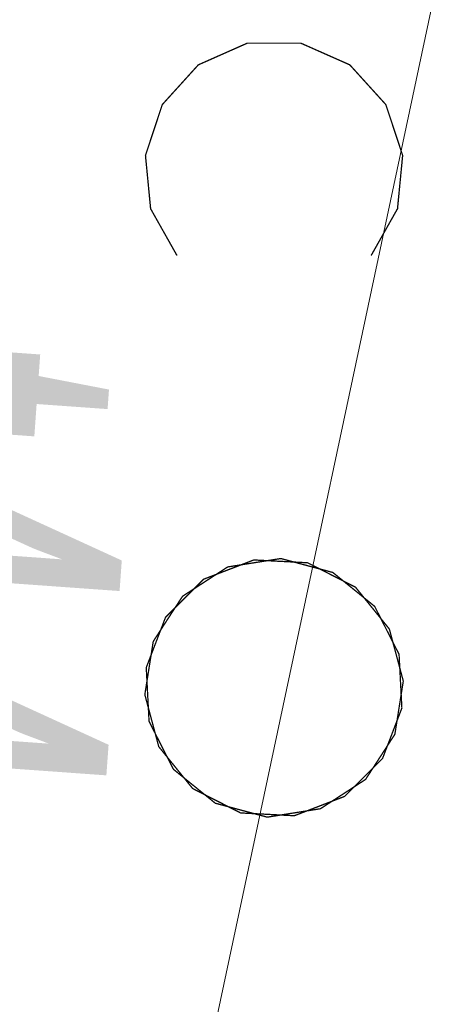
# Model space of a CAD drawing. Header units: metres. Extents: x 6599773 to 13199707, y 5688499 to 11377233.
# Tile 157 of 256: x 6599971.49 to 6599973.07, y 5688893.2 to 5688897.01. Entities that reach past the tile are written whole.
import ezdxf
from ezdxf import colors
from ezdxf.entities.mleader import LeaderData, LeaderLine
from ezdxf.math import Vec2, Vec3

# ---------------------------------------------------------------- set-up
doc = ezdxf.new("R2010")
doc.units = ezdxf.units.M
doc.header["$MEASUREMENT"] = 0
doc.linetypes.add('1', pattern=[0])
doc.linetypes.add('UPT', pattern=[0])
doc.layers.get('0').update_dxf_attribs({"linetype": 'CONTINUOUS', "lineweight": 5})
for name, color, linetype, lineweight in [('_kolor chodnik', 50, '1', 0), ('_kolor zjazdy kostka', 7, '1', 0), ('_kolor ścieżka', 10, '1', 0), ('_opiskd', 14, 'CONTINUOUS', 15), ('OTZ_L_1', 7, 'CONTINUOUS', 5), ('UTTPOM_L_0', 30, 'UPT', 9)]:
    doc.layers.add(name, color=color, linetype=linetype, lineweight=lineweight)
doc.layers.add('_kolor jezdnia', color=7, linetype='1', lineweight=0, true_color=0x00dbdb)
doc.layers.add('_kolor pobocze', color=7, linetype='1', lineweight=0, true_color=0xff66ff)
doc.styles.add('opis drzewa', font='ARIALN.TTF', dxfattribs={"width": 0.7, "height": 1.6})
pattern_1 = [(45, (0, 0), (-0.1767766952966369, 0.1767766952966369), []), (135, (0, 0), (-0.1767766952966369, -0.1767766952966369), [])]

# ---------------------------------------------------------------- blocks, each defined once
blk = doc.blocks.new('_Dot')
at = {"color": 0, "linetype": 'ByBlock', "lineweight": -2}
blk.add_line((-0.5, 0), (-1, 0), dxfattribs=at)
at = {"color": 0, "linetype": 'ByBlock', "const_width": 0.5}
blk.add_lwpolyline([(-0.25, 0, 1), (0.25, 0, 1)], format="xyb", close=True, dxfattribs=at)
blk = doc.blocks.new('2_OTZK')
at = {"color": 7, "const_width": 0.005000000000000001}
for points in [[(-0.6431084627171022, 0.6411612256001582), (-0.8175084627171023, 0.5279612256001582), (-1.022908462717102, 0.4954612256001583), (-1.223708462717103, 0.5492612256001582), (-1.385308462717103, 0.6800612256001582), (-1.479708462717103, 0.8653612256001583), (-1.490508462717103, 1.072961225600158), (-1.416008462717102, 1.267061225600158), (-1.269008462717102, 1.414061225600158), (-1.074908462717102, 1.488561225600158), (-0.8673084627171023, 1.477761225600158), (-0.6820084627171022, 1.383361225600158), (-0.5512084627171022, 1.221761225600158), (-0.4974084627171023, 1.020961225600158), (-0.5299084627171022, 0.8155612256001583), (-0.6431084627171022, 0.6411612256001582)], [(0.6282915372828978, 0.6640612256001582), (0.5264915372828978, 0.8442612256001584), (0.5063915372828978, 1.050261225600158), (0.5714915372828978, 1.246761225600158), (0.7104915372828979, 1.400161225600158), (0.8997915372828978, 1.483961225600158), (1.106791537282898, 1.483961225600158), (1.296091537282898, 1.400161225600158), (1.435091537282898, 1.246761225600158), (1.500191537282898, 1.050261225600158), (1.480091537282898, 0.8442612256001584), (1.378291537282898, 0.6640612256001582)], [(-1.372308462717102, -1.335238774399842), (-1.473808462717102, -1.154938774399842), (-1.493508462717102, -0.9491387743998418), (-1.428308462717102, -0.7528387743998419), (-1.289208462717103, -0.5997387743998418), (-1.100108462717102, -0.5160387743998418), (-0.8933084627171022, -0.5160387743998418), (-0.7042084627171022, -0.5997387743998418), (-0.5651084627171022, -0.7528387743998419), (-0.4999084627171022, -0.9491387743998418), (-0.5196084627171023, -1.154938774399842), (-0.6211084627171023, -1.335238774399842)], [(0.6496915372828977, -0.6516387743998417), (0.8240915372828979, -0.5384387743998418), (1.029491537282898, -0.5059387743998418), (1.230291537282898, -0.5597387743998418), (1.391891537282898, -0.6905387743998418), (1.486291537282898, -0.8758387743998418), (1.497091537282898, -1.083438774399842), (1.422591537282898, -1.277538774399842), (1.275591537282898, -1.424538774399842), (1.081491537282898, -1.499038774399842), (0.8738915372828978, -1.488238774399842), (0.6885915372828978, -1.393838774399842), (0.5577915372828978, -1.232238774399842), (0.5039915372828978, -1.031438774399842), (0.5364915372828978, -0.8260387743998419), (0.6496915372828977, -0.6516387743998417)]]:
    blk.add_lwpolyline(points, dxfattribs=at)

msp = doc.modelspace()

# ---------------------------------------------------------------- hatches: boundary and pattern name
at = {"layer": '_kolor chodnik'}
h = msp.add_hatch(dxfattribs=at)
h.set_pattern_fill('ANSI37', color=256, scale=2)
h.set_pattern_definition(pattern_1)
h.paths.add_polyline_path([(6599849.938171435, 5688542.085872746), (6599852.232147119, 5688548.938742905), (6599853.573135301, 5688548.489851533), (6599853.827082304, 5688549.248475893), (6599851.793849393, 5688549.929093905), (6599849.895278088, 5688548.982823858), (6599847.823506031, 5688542.793750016)])
edge = h.paths.add_edge_path()
edge.add_line((6600018.106075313, 5689087.454911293), (6600022.42781917, 5689091.229234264))
edge.add_line((6600022.42781917, 5689091.229234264), (6600020.233254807, 5689093.742094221))
edge.add_line((6600020.233254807, 5689093.742094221), (6600017.159471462, 5689091.057656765))
edge.add_arc((6600023.275194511, 5689085.3851404), 8.341433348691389, 137.1531559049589, 148.8016577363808)
edge.add_line((6600016.140105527, 5689089.706021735), (6600018.106075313, 5689087.454911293))
h.paths.add_polyline_path([(6600038.501784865, 5689187.592294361), (6600037.906968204, 5689187.700586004), (6600037.63829624, 5689186.224843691), (6600038.240083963, 5689186.115282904)])
h.paths.add_polyline_path([(6600069.098302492, 5689360.276020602), (6600068.321239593, 5689360.413462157), (6600068.064048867, 5689358.936495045), (6600068.836639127, 5689358.799546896)])
h.paths.add_polyline_path([(6600082.393785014, 5689362.950258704), (6600082.941124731, 5689366.103121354), (6600081.481377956, 5689366.361351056), (6600080.923159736, 5689363.210828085)])
h.paths.add_polyline_path([(6600074.022236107, 5689388.065861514), (6600072.983907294, 5689388.249860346), (6600072.723374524, 5689386.77253894), (6600073.760538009, 5689386.588865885)])
h.paths.add_polyline_path([(6600105.613104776, 5689486.405659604), (6600106.749499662, 5689489.711933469), (6600105.298891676, 5689490.233346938), (6600104.143487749, 5689486.917306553)], flags=17)
h.paths.add_polyline_path([(6600132.519778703, 5689678.737346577), (6600131.761827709, 5689678.896110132), (6600131.444670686, 5689677.429261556), (6600132.212256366, 5689677.269208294)])
h.paths.add_polyline_path([(6600156.649397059, 5689798.7449027), (6600156.48800471, 5689797.958860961), (6600157.450195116, 5689797.757316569), (6600157.615023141, 5689798.542205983)])
h.paths.add_polyline_path([(6600189.055358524, 5689948.643107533), (6600187.902868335, 5689948.884512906), (6600187.600024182, 5689947.417400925), (6600188.748131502, 5689947.176379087)])
edge = h.paths.add_edge_path()
edge.add_line((6600204.459383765, 5690032.969035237), (6600204.153258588, 5690031.227801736))
edge.add_arc((6600202.328347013, 5690027.299936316), 4.331100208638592, 41.85300125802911, 65.08011549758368, ccw=False)
edge.add_arc((6600032.90393149, 5690051.979071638), 174.020003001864, 352.8070218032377, 353.495463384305)
edge.add_arc((6600202.372679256, 5690027.343587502), 5.999999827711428, 55.12102442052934, 69.64815978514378)
edge = h.paths.add_edge_path()
edge.add_line((6600205.046027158, 5690040.265402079), (6600204.972740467, 5690038.483452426))
edge.add_arc((6600203.986269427, 5690044.401803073), 5.999999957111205, 279.4630688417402, 294.9140560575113)
edge.add_line((6600206.513819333, 5690038.960158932), (6600206.607027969, 5690041.030672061))
edge.add_arc((6600203.986269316, 5690044.401803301), 4.270000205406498, 284.3702444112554, 307.86193139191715, ccw=False)
edge = h.paths.add_edge_path()
edge.add_arc((6600203.547470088, 5690044.558759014), 6.446878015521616, 324.4350091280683, 356.2013368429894, ccw=False)
edge.add_arc((6600203.986269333, 5690044.401803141), 6.00000007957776, 323.2169970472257, 357.4193489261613)
h.paths.add_polyline_path([(6600208.910055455, 5690121.713696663), (6600208.146285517, 5690121.748120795), (6600207.125602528, 5690121.794124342), (6600209.971605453, 5690121.665851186)])
edge = h.paths.add_edge_path()
edge.add_line((6600238.769818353, 5690481.648294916), (6600240.338176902, 5690490.873746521))
edge.add_line((6600240.338176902, 5690490.873746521), (6600241.251295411, 5690510.829461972))
edge.add_line((6600241.251295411, 5690510.829461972), (6600239.524022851, 5690510.928942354))
edge.add_line((6600239.524022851, 5690510.928942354), (6600238.633343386, 5690491.167757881))
edge.add_line((6600238.633343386, 5690491.167757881), (6600234.579716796, 5690467.661262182))
edge.add_line((6600234.579716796, 5690467.661262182), (6600234.449796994, 5690464.966873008))
edge.add_arc((6600242.443669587, 5690464.607462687), 8.00194818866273, 177.4256738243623, 268.2543056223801)
edge.add_line((6600242.199903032, 5690456.609228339), (6600242.216657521, 5690457.359274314))
edge.add_line((6600242.216657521, 5690457.359274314), (6600242.305257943, 5690458.836738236))
edge.add_arc((6600242.444504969, 5690464.607952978), 5.772894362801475, 177.0298084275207, 268.6178439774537, ccw=False)
edge.add_line((6600236.679365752, 5690464.907083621), (6600236.951876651, 5690470.95443634))
edge.add_line((6600236.951876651, 5690470.95443634), (6600238.150786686, 5690478.210832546))
edge.add_line((6600238.150786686, 5690478.210832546), (6600238.769818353, 5690481.648294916))
h.paths.add_polyline_path([(6600238.769818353, 5690481.648294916), (6600238.150786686, 5690478.210832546), (6600239.670056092, 5690477.930590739), (6600240.266710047, 5690481.376366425)], flags=17)
edge = h.paths.add_edge_path()
edge.add_line((6600223.366500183, 5690460.339976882), (6600223.276803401, 5690457.948865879))
edge.add_arc((6600221.105749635, 5690465.64864014), 7.999999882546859, 285.7465040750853, 299.8464885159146)
edge.add_line((6600225.08717264, 5690458.709744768), (6600225.240084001, 5690461.623695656))
edge.add_arc((6600221.105749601, 5690465.648640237), 5.769999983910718, 293.06724420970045, 315.7681070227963, ccw=False)
edge = h.paths.add_edge_path()
edge.add_arc((6600220.025145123, 5690444.676291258), 5.77000016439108, 37.996647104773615, 59.94382588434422, ccw=False)
edge.add_line((6600224.572175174, 5690448.22839199), (6600224.817793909, 5690451.081798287))
edge.add_arc((6600220.025145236, 5690444.676291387), 7.999999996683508, 53.19588653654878, 68.15166733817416)
edge.add_line((6600223.00235276, 5690452.101669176), (6600222.91504296, 5690449.670427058))
edge = h.paths.add_edge_path()
edge.add_arc((6600221.105749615, 5690465.648640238), 7.999999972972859, 328.0222308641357, 357.0132597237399)
edge.add_line((6600229.094882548, 5690465.23180147), (6600229.218816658, 5690467.593604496))
edge.add_line((6600229.218816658, 5690467.593604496), (6600228.218919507, 5690467.645774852))
edge.add_line((6600228.218919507, 5690467.645774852), (6600227.891778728, 5690461.411918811))
h.paths.add_polyline_path([(6600200.980142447, 5690012.236744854), (6600202.31727834, 5690011.956662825), (6600202.522293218, 5690012.935421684), (6600201.182321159, 5690013.216097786)])
h.paths.add_polyline_path([(6600196.457878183, 5689983.98337835), (6600195.202332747, 5689984.246370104), (6600194.899091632, 5689982.777335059), (6600196.150355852, 5689982.515240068)])
edge = h.paths.add_edge_path()
edge.add_line((6600112.305909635, 5689517.99101877), (6600112.691041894, 5689519.807934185))
edge.add_line((6600112.691041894, 5689519.807934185), (6600113.245521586, 5689522.423769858))
edge.add_line((6600113.245521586, 5689522.423769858), (6600111.553124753, 5689522.782507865))
edge.add_line((6600111.553124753, 5689522.782507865), (6600107.405864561, 5689503.217226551))
edge.add_line((6600107.405864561, 5689503.217226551), (6600099.494506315, 5689480.361667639))
edge.add_line((6600099.494506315, 5689480.361667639), (6600099.182814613, 5689478.891218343))
edge.add_arc((6600107.008997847, 5689477.232359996), 8.000059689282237, 168.0325629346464, 257.7529108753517)
edge.add_line((6600105.311960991, 5689469.414366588), (6600105.784990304, 5689471.593619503))
edge.add_arc((6600107.008927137, 5689477.232314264), 5.769999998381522, 168.0321375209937, 257.7533362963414, ccw=False)
edge.add_line((6600101.364343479, 5689478.42879883), (6600101.647245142, 5689479.76342708))
edge.add_line((6600101.647245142, 5689479.76342708), (6600104.143487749, 5689486.917306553))
edge.add_line((6600104.143487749, 5689486.917306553), (6600105.298891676, 5689490.233346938))
edge.add_line((6600105.298891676, 5689490.233346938), (6600108.240043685, 5689498.809726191))
edge.add_line((6600108.240043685, 5689498.809726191), (6600112.305909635, 5689517.99101877))
h.paths.add_polyline_path([(6600136.009573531, 5689645.499114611), (6600138.333647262, 5689645.012304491), (6600138.661671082, 5689646.578318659), (6600134.869459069, 5689647.372651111)])
at = {"layer": '_kolor jezdnia'}
h = msp.add_hatch(dxfattribs=at)
h.set_pattern_fill('ANSI37', color=256, scale=2.2)
h.set_pattern_definition([(311.9999999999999, (0, 0), (0.2043648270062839, 0.1840109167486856), []), (41.99999999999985, (0, 0), (-0.1840109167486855, 0.2043648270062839), [])])
edge = h.paths.add_edge_path()
edge.add_line((6599833.066047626, 5688539.933393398), (6599850.649511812, 5688527.983462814))
edge.add_arc((6599857.337592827, 5688536.653968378), 10.95025544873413, 169.5012687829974, 232.3548431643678, ccw=False)
edge.add_arc((6599858.085851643, 5688536.618142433), 11.69295282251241, 162.2507788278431, 169.9967502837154, ccw=False)
edge.add_line((6599846.949484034, 5688540.182754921), (6599847.823506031, 5688542.793750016))
edge.add_line((6599847.823506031, 5688542.793750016), (6599849.895278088, 5688548.982823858))
edge.add_line((6599849.895278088, 5688548.982823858), (6599852.434748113, 5688556.56906746))
edge.add_line((6599852.434748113, 5688556.56906746), (6599928.48625871, 5688783.760284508))
edge.add_line((6599928.48625871, 5688783.760284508), (6599931.025728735, 5688791.34652811))
edge.add_line((6599931.025728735, 5688791.34652811), (6599996.657773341, 5688987.411326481))
edge.add_line((6599996.657773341, 5688987.411326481), (6599999.197243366, 5688994.997570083))
edge.add_line((6599999.197243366, 5688994.997570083), (6600021.930100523, 5689062.908193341))
edge.add_line((6600021.930100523, 5689062.908193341), (6600017.620224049, 5689067.371531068))
edge.add_line((6600017.620224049, 5689067.371531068), (6600016.714558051, 5689064.654078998))
edge.add_line((6600016.714558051, 5689064.654078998), (6600012.423620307, 5689051.835617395))
edge.add_line((6600012.423620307, 5689051.835617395), (6600009.884150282, 5689044.249373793))
edge.add_line((6600009.884150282, 5689044.249373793), (6599977.53516164, 5688947.612159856))
edge.add_line((6599977.53516164, 5688947.612159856), (6599974.995691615, 5688940.025916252))
edge.add_line((6599974.995691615, 5688940.025916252), (6599942.096912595, 5688841.746295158))
edge.add_line((6599942.096912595, 5688841.746295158), (6599939.557442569, 5688834.160051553))
edge.add_line((6599939.557442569, 5688834.160051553), (6599882.679288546, 5688664.246042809))
edge.add_line((6599882.679288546, 5688664.246042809), (6599880.139818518, 5688656.659799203))
edge.add_line((6599880.139818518, 5688656.659799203), (6599852.464543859, 5688573.984527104))
edge.add_line((6599852.464543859, 5688573.984527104), (6599842.470137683, 5688544.127903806))
edge.add_arc((6599835.706422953, 5688546.652910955), 7.219660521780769, 248.54809133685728, 339.52856074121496, ccw=False)
h.paths.add_polyline_path([(6600044.653202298, 5689172.271628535), (6600046.276244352, 5689181.431901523), (6600047.759199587, 5689189.801539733), (6600051.0603021, 5689208.432603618), (6600052.368792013, 5689215.817578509), (6600054.808584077, 5689229.587499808), (6600056.11707399, 5689236.972474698), (6600057.346666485, 5689243.912161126), (6600058.655146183, 5689251.297078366), (6600058.831439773, 5689252.292060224), (6600060.098987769, 5689259.445963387), (6600060.139929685, 5689259.677035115), (6600061.407468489, 5689266.830886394), (6600072.329030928, 5689328.470998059), (6600073.637511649, 5689335.855921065), (6600077.337304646, 5689356.73715072), (6600078.820259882, 5689365.106788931), (6600081.142794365, 5689378.214921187), (6600082.53851694, 5689386.092227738), (6600095.187867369, 5689457.483787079), (6600091.082877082, 5689465.8405575), (6600089.043088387, 5689454.328211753), (6600087.870641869, 5689447.711051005), (6600087.560133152, 5689445.958573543), (6600086.562151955, 5689440.326076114), (6600082.433200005, 5689417.022719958), (6600080.95024477, 5689408.65308175), (6600077.202698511, 5689387.502337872), (6600075.719743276, 5689379.132699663), (6600073.469199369, 5689366.430874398), (6600071.986244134, 5689358.061236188), (6600069.986864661, 5689346.776955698), (6600068.591142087, 5689338.899649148), (6600065.559290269, 5689321.78820693), (6600064.163567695, 5689313.91090038), (6600059.719426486, 5689288.828650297), (6600058.323703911, 5689280.951343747), (6600057.563846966, 5689276.662793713), (6600056.168124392, 5689268.785487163), (6600054.804920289, 5689261.091711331), (6600053.409197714, 5689253.214404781), (6600053.264817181, 5689252.399536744), (6600051.869094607, 5689244.522230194), (6600051.183555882, 5689240.653124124), (6600049.787833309, 5689232.775817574), (6600046.593849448, 5689214.749319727), (6600045.198126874, 5689206.872013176), (6600044.41754409, 5689202.466488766), (6600042.934588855, 5689194.096850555), (6600036.429952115, 5689157.38538759), (6600034.94699688, 5689149.01574938), (6600030.579776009, 5689124.367629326), (6600027.529365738, 5689107.151445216), (6600024.895072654, 5689094.014582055), (6600030.583685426, 5689094.264316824), (6600032.945013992, 5689106.191885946), (6600043.170247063, 5689163.901990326)])
edge = h.paths.add_edge_path()
edge.add_line((6600111.106812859, 5689535.144351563), (6600111.256844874, 5689535.85214863))
edge.add_line((6600111.256844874, 5689535.85214863), (6600112.915748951, 5689543.678261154))
edge.add_line((6600112.915748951, 5689543.678261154), (6600117.304772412, 5689564.384094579))
edge.add_line((6600117.304772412, 5689564.384094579), (6600119.067357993, 5689572.699339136))
edge.add_line((6600119.067357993, 5689572.699339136), (6600120.087667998, 5689577.512794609))
edge.add_line((6600120.087667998, 5689577.512794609), (6600121.64289057, 5689584.849775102))
edge.add_line((6600121.64289057, 5689584.849775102), (6600128.436769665, 5689616.900852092))
edge.add_line((6600128.436769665, 5689616.900852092), (6600129.991992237, 5689624.237832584))
edge.add_line((6600129.991992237, 5689624.237832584), (6600132.660554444, 5689636.827148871))
edge.add_line((6600132.660554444, 5689636.827148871), (6600133.208838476, 5689639.444704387))
edge.add_line((6600133.208838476, 5689639.444704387), (6600134.848957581, 5689647.274775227))
edge.add_line((6600134.848957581, 5689647.274775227), (6600138.97649476, 5689666.979995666))
edge.add_line((6600138.97649476, 5689666.979995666), (6600140.51410642, 5689674.320687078))
edge.add_line((6600140.51410642, 5689674.320687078), (6600145.209128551, 5689696.735129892))
edge.add_line((6600145.209128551, 5689696.735129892), (6600146.746740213, 5689704.075821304))
edge.add_line((6600146.746740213, 5689704.075821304), (6600151.462308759, 5689726.588354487))
edge.add_line((6600151.462308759, 5689726.588354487), (6600152.999920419, 5689733.929045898))
edge.add_line((6600152.999920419, 5689733.929045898), (6600155.244070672, 5689744.642813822))
edge.add_line((6600155.244070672, 5689744.642813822), (6600156.781682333, 5689751.983505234))
edge.add_line((6600156.781682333, 5689751.983505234), (6600161.635515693, 5689775.156126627))
edge.add_line((6600161.635515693, 5689775.156126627), (6600163.378142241, 5689783.475576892))
edge.add_line((6600163.378142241, 5689783.475576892), (6600163.850769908, 5689785.731942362))
edge.add_line((6600163.850769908, 5689785.731942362), (6600167.028500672, 5689800.90270461))
edge.add_line((6600167.028500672, 5689800.90270461), (6600179.490888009, 5689860.399222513))
edge.add_line((6600179.490888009, 5689860.399222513), (6600181.233514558, 5689868.718672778))
edge.add_line((6600181.233514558, 5689868.718672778), (6600181.84713393, 5689871.648144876))
edge.add_line((6600181.84713393, 5689871.648144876), (6600183.38474559, 5689878.988836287))
edge.add_line((6600183.38474559, 5689878.988836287), (6600184.935818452, 5689886.393792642))
edge.add_line((6600184.935818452, 5689886.393792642), (6600186.575937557, 5689894.223863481))
edge.add_line((6600186.575937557, 5689894.223863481), (6600194.051338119, 5689929.912074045))
edge.add_line((6600194.051338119, 5689929.912074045), (6600195.691457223, 5689937.742144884))
edge.add_line((6600195.691457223, 5689937.742144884), (6600202.915799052, 5689972.231779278))
edge.add_line((6600202.915799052, 5689972.231779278), (6600204.555918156, 5689980.061850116))
edge.add_line((6600204.555918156, 5689980.061850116), (6600206.062781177, 5689987.255744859))
edge.add_line((6600206.062781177, 5689987.255744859), (6600207.702900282, 5689995.085815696))
edge.add_line((6600207.702900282, 5689995.085815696), (6600210.232559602, 5690007.162628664))
edge.add_line((6600210.232559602, 5690007.162628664), (6600211.694938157, 5690014.144150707))
edge.add_arc((6600028.177652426, 5690052.584442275), 187.5000004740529, 348.1696294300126, 357.4195276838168)
edge.add_line((6600215.487522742, 5690044.142720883), (6600208.310270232, 5690026.480446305))
edge.add_arc((6600032.903933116, 5690051.97907145), 177.2500013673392, 348.1696294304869, 351.7289130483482, ccw=False)
edge.add_line((6600206.38894146, 5690015.640182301), (6600205.966941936, 5690013.625519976))
edge.add_line((6600205.966941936, 5690013.625519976), (6600204.326822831, 5690005.795449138))
edge.add_line((6600204.326822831, 5690005.795449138), (6600197.076961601, 5689971.183982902))
edge.add_line((6600197.076961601, 5689971.183982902), (6600195.334335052, 5689962.864532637))
edge.add_line((6600195.334335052, 5689962.864532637), (6600193.44722506, 5689953.855305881))
edge.add_line((6600193.44722506, 5689953.855305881), (6600191.909227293, 5689946.512771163))
edge.add_line((6600191.909227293, 5689946.512771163), (6600185.49684423, 5689915.899498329))
edge.add_line((6600185.49684423, 5689915.899498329), (6600183.856521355, 5689908.068454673))
edge.add_line((6600183.856521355, 5689908.068454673), (6600182.066605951, 5689899.523243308))
edge.add_line((6600182.066605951, 5689899.523243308), (6600180.32407057, 5689891.204228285))
edge.add_line((6600180.32407057, 5689891.204228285), (6600174.320344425, 5689862.541919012))
edge.add_line((6600174.320344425, 5689862.541919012), (6600172.577809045, 5689854.222903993))
edge.add_line((6600172.577809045, 5689854.222903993), (6600163.663810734, 5689811.666703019))
edge.add_line((6600163.663810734, 5689811.666703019), (6600162.023782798, 5689803.837067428))
edge.add_line((6600162.023782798, 5689803.837067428), (6600160.924220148, 5689798.587659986))
edge.add_line((6600160.924220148, 5689798.587659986), (6600159.279208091, 5689790.734229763))
edge.add_line((6600159.279208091, 5689790.734229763), (6600157.107250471, 5689780.365115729))
edge.add_line((6600157.107250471, 5689780.365115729), (6600155.462238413, 5689772.511685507))
edge.add_line((6600155.462238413, 5689772.511685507), (6600153.380318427, 5689762.572418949))
edge.add_line((6600153.380318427, 5689762.572418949), (6600151.735124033, 5689754.718118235))
edge.add_line((6600151.735124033, 5689754.718118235), (6600148.586504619, 5689739.686336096))
edge.add_line((6600148.586504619, 5689739.686336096), (6600146.885007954, 5689731.563243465))
edge.add_line((6600146.885007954, 5689731.563243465), (6600141.75088822, 5689707.052510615))
edge.add_line((6600141.75088822, 5689707.052510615), (6600140.110896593, 5689699.223048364))
edge.add_line((6600140.110896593, 5689699.223048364), (6600133.483561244, 5689667.583574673))
edge.add_line((6600133.483561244, 5689667.583574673), (6600131.860394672, 5689659.834436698))
edge.add_line((6600131.860394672, 5689659.834436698), (6600131.740984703, 5689659.26436315))
edge.add_line((6600131.740984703, 5689659.26436315), (6600130.117814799, 5689651.515209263))
edge.add_line((6600130.117814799, 5689651.515209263), (6600127.278733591, 5689637.961189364))
edge.add_line((6600127.278733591, 5689637.961189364), (6600126.924568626, 5689636.290366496))
edge.add_line((6600126.924568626, 5689636.290366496), (6600125.166244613, 5689627.995226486))
edge.add_line((6600125.166244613, 5689627.995226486), (6600118.009503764, 5689594.232298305))
edge.add_line((6600118.009503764, 5689594.232298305), (6600116.251179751, 5689585.937158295))
edge.add_line((6600116.251179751, 5689585.937158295), (6600113.665314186, 5689573.737975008))
edge.add_line((6600113.665314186, 5689573.737975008), (6600111.898534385, 5689565.402943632))
edge.add_line((6600111.898534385, 5689565.402943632), (6600104.889982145, 5689532.33911599))
edge.add_line((6600104.889982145, 5689532.33911599), (6600103.226635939, 5689524.492047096))
edge.add_line((6600103.226635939, 5689524.492047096), (6600096.623876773, 5689493.342605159))
edge.add_line((6600096.623876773, 5689493.342605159), (6600094.968986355, 5689485.53542763))
edge.add_line((6600094.968986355, 5689485.53542763), (6600094.300101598, 5689482.379870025))
edge.add_line((6600094.300101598, 5689482.379870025), (6600099.182814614, 5689478.891218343))
edge.add_line((6600099.182814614, 5689478.891218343), (6600099.494506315, 5689480.361667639))
edge.add_line((6600099.494506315, 5689480.361667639), (6600111.106812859, 5689535.144351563))
edge = h.paths.add_edge_path()
edge.add_arc((6600239.213891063, 5690851.4003676), 10.0000000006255, -2.8342403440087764, 76.13703556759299, ccw=False)
edge.add_line((6600249.201658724, 5690850.905901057), (6600249.082723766, 5690848.503524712))
edge.add_line((6600249.082723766, 5690848.503524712), (6600247.016487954, 5690806.767468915))
edge.add_line((6600247.016487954, 5690806.767468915), (6600246.092398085, 5690789.152178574))
edge.add_line((6600246.092398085, 5690789.152178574), (6600233.768116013, 5690572.015170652))
edge.add_line((6600233.768116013, 5690572.015170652), (6600228.959056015, 5690465.29620206))
edge.add_line((6600228.959056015, 5690465.29620206), (6600234.588724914, 5690465.017134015))
edge.add_line((6600234.588724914, 5690465.017134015), (6600239.26254019, 5690571.767576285))
edge.add_line((6600239.26254019, 5690571.767576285), (6600252.505038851, 5690806.400146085))
edge.add_line((6600252.505038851, 5690806.400146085), (6600254.569211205, 5690848.094521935))
edge.add_arc((6600262.559425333, 5690847.6989487), 7.999999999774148, 76.13703557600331, 177.1657596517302, ccw=False)
edge.add_line((6600264.476229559, 5690855.465921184), (6600241.609896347, 5690861.109083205))
edge = h.paths.add_edge_path()
edge.add_line((6600250.031475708, 5690451.625307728), (6600250.231741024, 5690455.772579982))
edge.add_line((6600250.231741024, 5690455.772579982), (6600246.257763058, 5690456.417303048))
edge.add_line((6600246.257763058, 5690456.417303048), (6600242.171761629, 5690456.61060902))
edge.add_arc((6600242.563100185, 5690464.586983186), 7.985968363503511, 176.9123644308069, 267.1911945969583, ccw=False)
edge.add_line((6600234.588724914, 5690465.017134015), (6600228.959056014, 5690465.29620206))
edge.add_arc((6600220.965133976, 5690465.657286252), 8.002072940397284, 267.8289300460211, 357.413716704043, ccw=False)
edge.add_line((6600220.661989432, 5690457.660957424), (6600212.406915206, 5690458.119572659))
edge.add_line((6600212.406915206, 5690458.119572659), (6600208.431872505, 5690457.817501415))
edge.add_line((6600208.431872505, 5690457.817501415), (6600208.233912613, 5690454.548331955))
edge.add_line((6600208.233912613, 5690454.548331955), (6600212.129565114, 5690453.127270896))
edge.add_line((6600212.129565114, 5690453.127270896), (6600218.640548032, 5690452.76554962))
edge.add_line((6600218.640548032, 5690452.76554962), (6600216.486747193, 5690452.885205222))
edge.add_line((6600216.486747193, 5690452.885205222), (6600220.46890539, 5690452.663974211))
edge.add_arc((6600220.025145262, 5690444.676291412), 7.999999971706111, -0.3386579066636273, 86.8201700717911, ccw=False)
edge.add_line((6600228.025005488, 5690444.629006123), (6600227.803602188, 5690439.649256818))
edge.add_line((6600227.803602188, 5690439.649256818), (6600226.885525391, 5690435.936828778))
edge.add_line((6600226.885525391, 5690435.936828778), (6600225.534849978, 5690405.967249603))
edge.add_line((6600225.534849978, 5690405.967249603), (6600226.115199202, 5690402.187514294))
edge.add_line((6600226.115199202, 5690402.187514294), (6600213.445139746, 5690121.008786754))
edge.add_line((6600213.445139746, 5690121.008786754), (6600213.352800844, 5690118.960058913))
edge.add_line((6600213.352800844, 5690118.960058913), (6600209.980184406, 5690044.131649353))
edge.add_arc((6600203.986269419, 5690044.401803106), 5.999999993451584, 257.4162346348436, 357.41934921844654, ccw=False)
edge.add_line((6600202.679069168, 5690038.545931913), (6600201.589735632, 5690033.666039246))
edge.add_line((6600201.589735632, 5690033.666039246), (6600203.67987942, 5690033.199458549))
edge.add_arc((6600202.372679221, 5690027.343587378), 5.999999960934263, -8.27108729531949, 77.41623506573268, ccw=False)
edge.add_line((6600208.310270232, 5690026.480446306), (6600215.487522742, 5690044.142720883))
edge.add_line((6600215.487522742, 5690044.142720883), (6600216.199687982, 5690059.944661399))
edge.add_line((6600216.199687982, 5690059.944661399), (6600216.537356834, 5690067.437056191))
edge.add_line((6600216.537356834, 5690067.437056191), (6600223.893528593, 5690230.66011469))
edge.add_line((6600223.893528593, 5690230.66011469), (6600224.231197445, 5690238.152509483))
edge.add_line((6600224.231197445, 5690238.152509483), (6600233.507835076, 5690443.987992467))
edge.add_arc((6600241.499722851, 5690443.627812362), 7.999999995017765, 87.29208981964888, 177.4195277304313, ccw=False)
edge.add_line((6600241.877677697, 5690451.618879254), (6600246.021541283, 5690451.422886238))
edge.add_line((6600246.021541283, 5690451.422886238), (6600246.427694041, 5690451.443388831))
edge.add_line((6600246.427694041, 5690451.443388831), (6600246.793970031, 5690451.461878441))
edge.add_line((6600246.793970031, 5690451.461878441), (6600250.031475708, 5690451.625307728))
edge = h.paths.add_edge_path()
edge.add_line((6600007.33756506, 5689086.20374581), (6600006.980466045, 5689080.740822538))
edge.add_line((6600006.980466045, 5689080.740822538), (6600007.229745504, 5689080.720859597))
edge.add_line((6600007.229745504, 5689080.720859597), (6600008.093335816, 5689080.601653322))
edge.add_line((6600008.093335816, 5689080.601653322), (6600008.702681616, 5689080.53831051))
edge.add_arc((6600008.140193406, 5689070.554142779), 9.999999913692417, -18.557800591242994, 86.77547804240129, ccw=False)
edge.add_line((6600017.620224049, 5689067.371531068), (6600021.930100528, 5689062.908193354))
edge.add_arc((6599734.83819726, 5689159.011261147), 302.7499967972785, 341.4922000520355, 343.8640860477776)
edge.add_arc((6600034.895369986, 5689072.315877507), 9.581213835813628, 98.63328270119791, 164.5273290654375, ccw=False)
edge.add_line((6600033.457137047, 5689081.788529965), (6600033.832640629, 5689081.798737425))
edge.add_line((6600033.832640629, 5689081.798737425), (6600034.422462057, 5689082.05700874))
edge.add_line((6600034.422462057, 5689082.05700874), (6600036.833623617, 5689082.139040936))
edge.add_line((6600036.833623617, 5689082.139040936), (6600036.730225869, 5689087.148851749))
edge.add_line((6600036.730225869, 5689087.148851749), (6600036.579860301, 5689087.134303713))
edge.add_arc((6600036.479565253, 5689093.136286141), 6.002820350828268, 169.1687651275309, 270.9573417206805, ccw=False)
edge.add_line((6600030.583685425, 5689094.264316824), (6600024.895072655, 5689094.014582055))
edge.add_arc((6600015.200558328, 5689096.162123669), 9.929528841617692, 271.0943432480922, 347.5094668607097, ccw=False)
edge.add_arc((6600014.909438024, 5689089.646776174), 3.446070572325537, 264.4236009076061, 278.0194998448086, ccw=False)
edge.add_line((6600014.574573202, 5689086.217014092), (6600014.299554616, 5689086.232508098))
edge.add_line((6600014.299554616, 5689086.232508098), (6600010.474232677, 5689086.448019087))
edge.add_line((6600010.474232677, 5689086.448019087), (6600007.33756506, 5689086.20374581))
edge = h.paths.add_edge_path()
edge.add_line((6600105.490725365, 5689463.953528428), (6600106.927559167, 5689464.047234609))
edge.add_line((6600106.927559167, 5689464.047234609), (6600107.835, 5689468.66))
edge.add_line((6600107.835, 5689468.66), (6600105.311960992, 5689469.414366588))
edge.add_arc((6600107.008997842, 5689477.232359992), 8.000059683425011, 168.0325628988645, 257.7529109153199, ccw=False)
edge.add_line((6600099.182814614, 5689478.891218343), (6600094.300101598, 5689482.379870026))
edge.add_arc((6600586.245114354, 5689378.10423892), 502.8750369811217, 168.032376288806, 169.9522165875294)
edge.add_line((6600091.082877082, 5689465.8405575), (6600095.187867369, 5689457.483787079))
edge.add_arc((6600103.06517392, 5689456.088064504), 8.000000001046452, 77.7533362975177, 169.9524553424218, ccw=False)
edge.add_line((6600104.762140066, 5689463.906012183), (6600105.490725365, 5689463.953528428))
at = {"layer": '_kolor pobocze'}
h = msp.add_hatch(dxfattribs=at)
h.set_pattern_fill('ANSI37', color=256, scale=2)
h.set_pattern_definition(pattern_1)
edge = h.paths.add_edge_path()
edge.add_line((6600035.926965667, 5689101.56944285), (6600036.046865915, 5689102.311543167))
edge.add_arc((6600058.171848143, 5689233.778275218), 133.3154772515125, 259.4578941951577, 260.4470163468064, ccw=False)
edge.add_line((6600033.780707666, 5689102.713067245), (6600032.142559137, 5689101.847662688))
edge.add_arc((6599734.838175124, 5689159.011266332), 302.7500195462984, 347.6801154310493, 349.11639019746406, ccw=False)
edge.add_arc((6600036.478170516, 5689093.133441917), 6.000000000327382, 167.68011541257, 271.5571101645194)
edge.add_line((6600036.64121064, 5689087.1356575), (6600036.730491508, 5689087.137804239))
edge.add_line((6600036.730491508, 5689087.137804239), (6600036.71246321, 5689087.887583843))
edge.add_line((6600036.71246321, 5689087.887583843), (6600036.559840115, 5689087.884077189))
edge.add_arc((6600036.482532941, 5689093.14290691), 5.259397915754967, 170.6455005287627, 270.84221319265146, ccw=False)
edge.add_arc((6600545.796425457, 5688991.216220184), 524.6691769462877, 167.9170060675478, 168.7028219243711, ccw=False)
edge.add_line((6600032.751078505, 5689101.044345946), (6600034.011432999, 5689101.917298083))
edge.add_line((6600034.011432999, 5689101.917298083), (6600035.926965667, 5689101.56944285))
edge = h.paths.add_edge_path()
edge.add_line((6600002.828843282, 5688994.032881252), (6600003.066918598, 5688994.744091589))
edge.add_line((6600003.066918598, 5688994.744091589), (6600001.227880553, 5688995.359703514))
edge.add_line((6600001.227880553, 5688995.359703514), (6600000.55876659, 5688996.702196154))
edge.add_line((6600000.55876659, 5688996.702196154), (6600022.641310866, 5689062.67011804))
edge.add_arc((6599734.83819395, 5689159.011262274), 303.5000002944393, 341.4922000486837, 343.8640860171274)
edge.add_arc((6600035.267451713, 5689072.092773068), 9.250000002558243, 91.55711016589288, 163.8640860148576, ccw=False)
edge.add_line((6600035.016098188, 5689081.339357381), (6600036.868703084, 5689081.389717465))
edge.add_line((6600036.868703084, 5689081.389717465), (6600036.850674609, 5689082.139504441))
edge.add_line((6600036.850674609, 5689082.139504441), (6600034.995718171, 5689082.089080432))
edge.add_arc((6600035.267451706, 5689072.092773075), 9.999999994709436, 91.55711014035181, 163.8640860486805)
edge.add_arc((6599734.838192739, 5689159.011262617), 302.7500015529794, 341.4922000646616, 343.8640860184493, ccw=False)
edge.add_line((6600021.930100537, 5689062.908193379), (6599999.748942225, 5688996.6456785))
edge.add_line((6599999.748942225, 5688996.6456785), (6600000.695212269, 5688994.747107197))
edge.add_line((6600000.695212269, 5688994.747107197), (6600002.828843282, 5688994.032881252))
h.paths.add_polyline_path([(6599971.7492186, 5688907.297112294), (6599971.084233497, 5688908.631320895), (6599997.822068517, 5688988.526766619), (6599999.164561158, 5688989.195880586), (6600001.003599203, 5688988.580268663), (6600001.241674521, 5688989.291479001), (6599999.108043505, 5688990.005704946), (6599997.2094722, 5688989.059434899), (6599970.270280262, 5688908.583087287), (6599971.216550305, 5688906.684515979), (6599973.350181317, 5688905.970290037), (6599973.588256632, 5688906.681500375)])
h.paths.add_polyline_path([(6599932.504667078, 5688790.060553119), (6599931.835553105, 5688791.403045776), (6599968.343406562, 5688900.4641754), (6599969.685899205, 5688901.133289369), (6599971.524937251, 5688900.517677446), (6599971.763012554, 5688901.228887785), (6599969.629381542, 5688901.94311373), (6599967.730810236, 5688900.996843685), (6599931.025728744, 5688791.34652811), (6599931.971998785, 5688789.447956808), (6599933.988392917, 5688788.772975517), (6599934.226774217, 5688789.484136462)])
at = {"layer": '_kolor zjazdy kostka'}
h = msp.add_hatch(dxfattribs=at)
h.set_pattern_fill('ANSI37', color=256, scale=2)
h.set_pattern_definition(pattern_1)
h.paths.add_polyline_path([(6600244.137440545, 5690813.934732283), (6600242.369522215, 5690814.022127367), (6600242.097568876, 5690808.528921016), (6600243.865482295, 5690808.44142671)])
h.paths.add_polyline_path([(6600247.012128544, 5690806.679412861), (6600247.44273645, 5690815.377295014), (6600247.393289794, 5690814.378518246), (6600247.113277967, 5690808.722537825)])
h.paths.add_polyline_path([(6600242.297085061, 5690788.088808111), (6600240.958726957, 5690788.155683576), (6600240.648818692, 5690782.664569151), (6600241.987258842, 5690782.599147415)])
h.paths.add_polyline_path([(6600245.558275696, 5690780.919298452), (6600246.037231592, 5690789.405686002), (6600244.985820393, 5690788.453468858), (6600244.612601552, 5690781.981345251)])
h.paths.add_polyline_path([(6600241.348405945, 5690723.711515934), (6600242.272017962, 5690722.691689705), (6600242.749709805, 5690731.155680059), (6600241.698138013, 5690730.203317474), (6600241.472690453, 5690726.27550499)])
h.paths.add_polyline_path([(6600225.772794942, 5690394.589141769), (6600224.731429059, 5690393.637598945), (6600224.461246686, 5690387.644646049), (6600225.412923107, 5690386.603142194)])
h.paths.add_polyline_path([(6600223.012390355, 5690333.280720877), (6600223.372595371, 5690341.272607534), (6600222.32835346, 5690340.318436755), (6600222.058239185, 5690334.324941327)])
h.paths.add_polyline_path([(6600215.496388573, 5690166.390602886), (6600215.856593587, 5690174.382489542), (6600214.812834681, 5690173.428760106), (6600214.542018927, 5690167.435062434)])
h.paths.add_polyline_path([(6600212.446537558, 5690121.053392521), (6600213.399499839, 5690120.010473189), (6600213.788744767, 5690128.503024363), (6600212.745135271, 5690127.54943145)])
h.paths.add_polyline_path([(6600209.977420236, 5690121.665589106), (6600210.225142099, 5690127.162117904), (6600207.346107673, 5690127.291879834), (6600207.119593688, 5690121.794395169)])
h.paths.add_polyline_path([(6600207.950178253, 5690070.725854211), (6600204.880846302, 5690070.828947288), (6600204.643784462, 5690065.333808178), (6600207.702521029, 5690065.204598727)])
h.paths.add_polyline_path([(6600200.981479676, 5690012.236464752), (6600199.969248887, 5690007.339980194), (6600201.282587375, 5690007.064882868), (6600202.31726072, 5690011.956666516)])
h.paths.add_polyline_path([(6600193.613960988, 5689970.406358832), (6600192.398010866, 5689970.660657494), (6600191.286205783, 5689965.274578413), (6600192.486379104, 5689965.023185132)])
h.paths.add_polyline_path([(6600189.061271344, 5689948.671423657), (6600189.984133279, 5689953.050774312), (6600188.818902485, 5689953.32186217), (6600187.908781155, 5689948.91282903)])
h.paths.add_polyline_path([(6600180.976201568, 5689915.317449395), (6600179.952861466, 5689910.421322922), (6600181.008474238, 5689910.200199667), (6600182.033843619, 5689915.09540201)])
h.paths.add_polyline_path([(6600176.508279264, 5689893.538690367), (6600177.476023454, 5689893.335973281), (6600178.603605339, 5689898.719146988), (6600177.636002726, 5689898.922290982)])
h.paths.add_polyline_path([(6600179.28182965, 5689859.401159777), (6600180.522246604, 5689860.211927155), (6600181.057490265, 5689860.561775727), (6600183.598022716, 5689860.029600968), (6600184.726606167, 5689865.412570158), (6600182.186324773, 5689865.943033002), (6600181.604764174, 5689866.832779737), (6600181.024456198, 5689867.720610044)])
h.paths.add_polyline_path([(6600160.20081012, 5689810.862606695), (6600159.232772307, 5689811.065842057), (6600158.207991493, 5689806.171529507), (6600159.17573568, 5689805.968812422)])
h.paths.add_polyline_path([(6600156.493917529, 5689797.987177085), (6600155.463416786, 5689793.068691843), (6600156.431160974, 5689792.865974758), (6600157.461419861, 5689797.784520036)])
edge = h.paths.add_edge_path()
edge.add_arc((6600173.111981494, 5689800.679690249), 5.999999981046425, 204.6731153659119, 239.5411154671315, ccw=False)
edge.add_arc((6600173.162096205, 5689800.685330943), 6.047914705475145, 168.3203586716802, 204.5234866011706, ccw=False)
edge.add_line((6600167.239404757, 5689801.909666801), (6600163.65166784, 5689784.781499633))
edge.add_arc((6600169.524220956, 5689783.551410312), 5.999999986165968, 139.2146049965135, 168.1696294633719, ccw=False)
edge.add_arc((6600169.524220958, 5689783.551410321), 5.999999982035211, 96.80962310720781, 139.2146050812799, ccw=False)
edge.add_line((6600168.81279652, 5689789.509083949), (6600170.070461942, 5689795.507731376))
h.paths.add_polyline_path([(6600163.526364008, 5689776.866746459), (6600166.051243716, 5689776.337874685), (6600167.179826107, 5689781.720838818), (6600164.653945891, 5689782.24992016), (6600163.941148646, 5689783.340449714), (6600163.493329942, 5689784.025580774), (6600161.750703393, 5689775.706130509), (6600162.438017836, 5689776.155376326)])
h.paths.add_polyline_path([(6600152.614191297, 5689774.643430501), (6600153.639138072, 5689779.536616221), (6600152.646757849, 5689779.74492896), (6600151.646447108, 5689774.846147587)])
h.paths.add_polyline_path([(6600150.121074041, 5689767.466820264), (6600148.177624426, 5689758.167954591), (6600149.115997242, 5689757.971390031), (6600151.066362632, 5689767.268392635)])
h.paths.add_polyline_path([(6600142.970741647, 5689739.332500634), (6600141.888449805, 5689734.142420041), (6600144.036614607, 5689733.695518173), (6600145.123068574, 5689738.882330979)])
h.paths.add_polyline_path([(6600136.256357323, 5689701.052153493), (6600137.154085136, 5689700.864096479), (6600138.287960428, 5689706.274871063), (6600137.38649247, 5689706.464182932)])
h.paths.add_polyline_path([(6600130.081494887, 5689667.099389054), (6600129.212847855, 5689667.281639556), (6600128.083282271, 5689661.898895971), (6600128.953953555, 5689661.716447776)])
h.paths.add_polyline_path([(6600128.397394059, 5689659.030340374), (6600127.554144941, 5689659.207226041), (6600126.493408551, 5689653.810049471), (6600127.269860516, 5689653.647397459)])
h.paths.add_polyline_path([(6600134.990411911, 5689640.633636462), (6600137.30714639, 5689640.148363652), (6600138.339560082, 5689645.040620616), (6600136.015486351, 5689645.500958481), (6600135.435178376, 5689646.388788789), (6600134.8548704, 5689647.276619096), (6600133.214751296, 5689639.446548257), (6600134.102581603, 5689640.026856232)])
h.paths.add_polyline_path([(6600122.164164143, 5689634.294831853), (6600121.024067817, 5689628.914244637), (6600122.015114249, 5689628.705875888), (6600123.155614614, 5689634.086346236)])
h.paths.add_polyline_path([(6600114.542075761, 5689593.450769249), (6600113.493359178, 5689593.398339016), (6600112.364315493, 5689588.045694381), (6600113.29076438, 5689587.547532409)])
h.paths.add_polyline_path([(6600110.194543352, 5689572.941097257), (6600109.207819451, 5689573.148880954), (6600108.06771793, 5689567.768269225), (6600109.050143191, 5689567.53521504)])
h.paths.add_polyline_path([(6600119.083213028, 5689565.540446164), (6600119.089125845, 5689565.542290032), (6600121.462438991, 5689565.065690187), (6600122.598093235, 5689570.447168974), (6600120.229622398, 5689570.949214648), (6600119.651446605, 5689571.8119627), (6600119.073270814, 5689572.72765526), (6600117.310757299, 5689564.412754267)])
h.paths.add_polyline_path([(6600101.698666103, 5689532.937884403), (6600100.730666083, 5689533.141679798), (6600099.694214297, 5689528.250234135), (6600100.669121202, 5689528.045267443)])
h.paths.add_polyline_path([(6600094.06402112, 5689496.827028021), (6600093.080194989, 5689497.033910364), (6600092.036590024, 5689492.143967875), (6600093.038865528, 5689491.933250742)])
h.paths.add_polyline_path([(6600083.709836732, 5689453.749808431), (6600082.738586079, 5689448.336231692), (6600084.647281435, 5689448.027407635), (6600085.606840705, 5689453.416583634)])
h.paths.add_polyline_path([(6600084.434394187, 5689446.825895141), (6600083.731191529, 5689446.921126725), (6600082.928047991, 5689442.491821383), (6600083.649300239, 5689442.394910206)])
h.paths.add_polyline_path([(6600078.04194071, 5689410.721110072), (6600078.996952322, 5689416.137564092), (6600078.0548333, 5689416.304853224), (6600077.111232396, 5689410.886043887)])
h.paths.add_polyline_path([(6600072.911565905, 5689386.768652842), (6600071.96046622, 5689381.312635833), (6600072.800073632, 5689381.163221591), (6600073.76645083, 5689386.590709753)])
h.paths.add_polyline_path([(6600082.887400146, 5689379.432062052), (6600085.278102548, 5689379.034943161), (6600086.160383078, 5689383.956496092), (6600083.759726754, 5689384.355378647), (6600083.152078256, 5689385.224725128), (6600082.544429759, 5689386.094071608), (6600081.148707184, 5689378.216765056), (6600082.018053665, 5689378.824413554)])
h.paths.add_polyline_path([(6600080.731401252, 5689363.247695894), (6600080.041469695, 5689363.369939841), (6600079.433821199, 5689364.239286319), (6600078.8261727, 5689365.108632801), (6600077.343217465, 5689356.73899459), (6600078.212563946, 5689357.346643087), (6600079.081910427, 5689357.954291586), (6600081.429189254, 5689357.564866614), (6600082.388748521, 5689362.980514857)])
h.paths.add_polyline_path([(6600069.104215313, 5689360.304336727), (6600070.063917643, 5689365.720487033), (6600069.2708267, 5689365.861009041), (6600068.327152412, 5689360.441778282)])
h.paths.add_polyline_path([(6600066.55061698, 5689345.891799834), (6600065.546169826, 5689346.069805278), (6600064.677796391, 5689341.145792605), (6600065.678290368, 5689340.968483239)])
h.paths.add_polyline_path([(6600061.138656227, 5689321.077501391), (6600060.270282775, 5689316.15348863), (6600061.250715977, 5689315.979734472), (6600062.127590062, 5689320.902245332)])
h.paths.add_polyline_path([(6600055.325252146, 5689288.11325564), (6600054.456878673, 5689283.189242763), (6600055.410852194, 5689283.020177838), (6600056.28317863, 5689287.917022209)])
h.paths.add_polyline_path([(6600048.045675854, 5689182.819289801), (6600050.371939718, 5689182.407116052), (6600051.314445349, 5689187.67761207), (6600048.980409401, 5689188.064690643), (6600048.372760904, 5689188.934037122), (6600047.765112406, 5689189.803383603), (6600046.306982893, 5689181.603992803), (6600046.972918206, 5689182.069462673)])
h.paths.add_polyline_path([(6600040.943690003, 5689201.374141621), (6600039.339175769, 5689201.66987967), (6600038.429882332, 5689196.244216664), (6600039.984130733, 5689195.958493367)])
h.paths.add_polyline_path([(6600032.993704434, 5689156.473759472), (6600032.278185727, 5689156.600537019), (6600031.299242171, 5689151.188930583), (6600032.034145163, 5689151.058111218)])
h.paths.add_polyline_path([(6600026.309179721, 5689123.603833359), (6600025.417362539, 5689118.683970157), (6600026.271201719, 5689118.532684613), (6600027.143528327, 5689123.456001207)])
h.paths.add_polyline_path([(6600013.302986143, 5689054.462576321), (6600015.84245617, 5689062.048819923), (6600014.576741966, 5689061.417973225), (6600012.672139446, 5689055.728290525)])
h.paths.add_polyline_path([(6599974.547216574, 5688938.686171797), (6599977.086686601, 5688946.272415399), (6599975.820972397, 5688945.641568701), (6599973.916369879, 5688939.951886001)])
h.paths.add_polyline_path([(6599942.102825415, 5688841.748139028), (6599940.837111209, 5688841.117292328), (6599938.932508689, 5688835.427609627), (6599939.563355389, 5688834.161895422)])
h.paths.add_polyline_path([(6599882.685201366, 5688664.247886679), (6599881.419487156, 5688663.617039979), (6599879.514884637, 5688657.927357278), (6599880.145731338, 5688656.661643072)])
h.paths.add_polyline_path([(6599851.799762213, 5688549.930937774), (6599853.832995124, 5688549.250319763), (6599855.420163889, 5688553.991722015), (6599853.386930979, 5688554.672340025), (6599852.913795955, 5688555.621625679), (6599852.440660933, 5688556.570911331), (6599849.901190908, 5688548.984667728)])
h.paths.add_polyline_path([(6600233.581687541, 5690586.458647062), (6600234.520016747, 5690585.337735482), (6600234.976631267, 5690593.42826699), (6600233.922640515, 5690592.499827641)])
h.paths.add_polyline_path([(6600231.728371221, 5690526.750719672), (6600230.676277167, 5690525.793817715), (6600230.420013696, 5690519.782861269), (6600231.363586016, 5690518.655686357)])
h.paths.add_polyline_path([(6600237.577122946, 5690639.505119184), (6600236.516490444, 5690638.540451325), (6600236.176926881, 5690632.541599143), (6600237.1204992, 5690631.41442423)])
h.paths.add_polyline_path([(6600238.927801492, 5690681.139540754), (6600239.8637879, 5690680.021427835), (6600240.320411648, 5690688.112122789), (6600239.268317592, 5690687.155220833)])
h.paths.add_polyline_path([(6600218.122284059, 5690224.814875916), (6600217.079933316, 5690223.862433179), (6600216.809648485, 5690217.865326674), (6600217.762143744, 5690216.822918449)])
h.paths.add_polyline_path([(6600219.363739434, 5690274.535639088), (6600220.315886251, 5690273.493612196), (6600220.675810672, 5690281.480778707), (6600219.633750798, 5690280.528598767)])
h.paths.add_polyline_path([(6600168.75986753, 5689856.554734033), (6600169.729143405, 5689856.351696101), (6600170.857343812, 5689861.737822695), (6600169.889741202, 5689861.940966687)])
h.paths.add_polyline_path([(6600168.841833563, 5689852.115601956), (6600167.871405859, 5689852.319339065), (6600166.844894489, 5689847.425845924), (6600167.816759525, 5689847.221809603)])
at = {"layer": '_kolor ścieżka'}
h = msp.add_hatch(dxfattribs=at)
h.set_pattern_fill('ANSI37', color=10, scale=2)
h.set_pattern_definition(pattern_1)
edge = h.paths.add_edge_path()
edge.add_line((6599877.145262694, 5688659.244027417), (6599854.614951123, 5688591.938475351))
edge.add_line((6599854.614951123, 5688591.938475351), (6599854.214414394, 5688589.387325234))
edge.add_line((6599854.214414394, 5688589.387325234), (6599839.435327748, 5688545.233719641))
edge.add_arc((6599834.52303551, 5688547.748213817), 5.518450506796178, 246.5150871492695, 332.8930934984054, ccw=False)
edge.add_line((6599832.323891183, 5688542.68688393), (6599836.925902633, 5688539.594394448))
edge.add_arc((6599835.881373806, 5688546.528699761), 7.012533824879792, 278.5661808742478, 339.9794081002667)
edge.add_line((6599842.470137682, 5688544.127903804), (6599857.359687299, 5688588.607952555))
edge.add_line((6599857.359687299, 5688588.607952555), (6599857.303782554, 5688591.591210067))
edge.add_line((6599857.303782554, 5688591.591210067), (6599879.508971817, 5688657.925513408))
edge.add_line((6599879.508971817, 5688657.925513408), (6599879.193548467, 5688658.558370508))
edge.add_line((6599879.193548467, 5688658.558370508), (6599877.145262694, 5688659.244027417))
h.paths.add_polyline_path([(6599879.193548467, 5688658.558370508), (6599879.508971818, 5688657.925513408), (6599881.413574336, 5688663.615196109), (6599880.780717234, 5688663.299772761), (6599878.732431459, 5688663.985429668), (6599877.145262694, 5688659.244027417)])
h.paths.add_polyline_path([(6599938.926595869, 5688835.425765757), (6599938.61117252, 5688836.058622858), (6599936.562886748, 5688836.744279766), (6599878.732431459, 5688663.985429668), (6599880.780717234, 5688663.299772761), (6599881.413574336, 5688663.615196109)])
h.paths.add_polyline_path([(6599974.364844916, 5688941.291630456), (6599974.049421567, 5688941.924487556), (6599972.001135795, 5688942.610144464), (6599936.562886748, 5688836.744279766), (6599938.61117252, 5688836.058622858), (6599938.926595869, 5688835.425765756)])
h.paths.add_polyline_path([(6599974.049421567, 5688941.924487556), (6599974.364844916, 5688941.291630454), (6600009.253303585, 5689045.515087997), (6600008.937880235, 5689046.147945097), (6600006.889594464, 5689046.833602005), (6599972.001135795, 5688942.610144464)])
h.paths.add_polyline_path([(6600008.937880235, 5689046.147945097), (6600009.253303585, 5689045.515087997), (6600011.157906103, 5689051.204770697), (6600010.525049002, 5689050.889347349), (6600008.476763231, 5689051.575004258), (6600006.889594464, 5689046.833602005)])
edge = h.paths.add_edge_path()
edge.add_arc((6599858.085851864, 5688536.618142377), 11.69295304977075, 162.2507788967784, 169.9967501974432)
edge.add_line((6599846.570656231, 5688538.649255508), (6599849.824991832, 5688528.706403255))
edge.add_line((6599849.824991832, 5688528.706403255), (6599853.135519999, 5688528.731057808))
edge.add_line((6599853.135519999, 5688528.731057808), (6599849.868997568, 5688538.728963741))
edge.add_line((6599849.868997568, 5688538.728963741), (6599850.886451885, 5688541.768438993))
edge.add_line((6599850.886451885, 5688541.768438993), (6599849.938171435, 5688542.085872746))
edge.add_line((6599849.938171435, 5688542.085872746), (6599847.823506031, 5688542.793750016))
edge.add_line((6599847.823506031, 5688542.793750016), (6599846.949484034, 5688540.182754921))
edge = h.paths.add_edge_path()
edge.add_arc((6600008.743460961, 5689068.123037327), 7.659999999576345, 341.4922000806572, 372.1491631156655)
edge.add_line((6600016.231900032, 5689069.735141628), (6600014.371922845, 5689078.374983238))
edge.add_arc((6600008.140193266, 5689070.554142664), 10.00000004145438, 51.45178747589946, 78.26461791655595)
edge.add_line((6600010.174112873, 5689080.345116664), (6600010.018184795, 5689077.577393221))
edge.add_arc((6600009.814745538, 5689075.098871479), 2.486856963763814, 14.594442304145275, 85.30763078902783, ccw=False)
edge.add_line((6600012.221360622, 5689075.725498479), (6600013.747330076, 5689068.637167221))
edge.add_line((6600013.747330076, 5689068.637167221), (6600013.596857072, 5689066.921144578))
edge.add_line((6600013.596857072, 5689066.921144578), (6600008.476763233, 5689051.575004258))
edge.add_line((6600008.476763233, 5689051.575004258), (6600010.525049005, 5689050.88934735))
edge.add_line((6600010.525049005, 5689050.88934735), (6600011.157906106, 5689051.204770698))
edge.add_line((6600011.157906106, 5689051.204770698), (6600016.00728921, 5689065.691494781))

# ---------------------------------------------------------------- linework, layer by layer
at = {"layer": 'UTTPOM_L_0', "color": 30}
msp.add_lwpolyline([(6599970.97, 5688887.15), (6599976.83, 5688914.68)], dxfattribs=at)

# ---------------------------------------------------------------- block references
at = {"layer": 'OTZ_L_1', "color": 7}
for p in [(6599973.467, 5688897.431), (6599971.467, 5688895.431), (6599973.467, 5688893.431)]:
    msp.add_blockref('2_OTZK', p, dxfattribs=at)

# ---------------------------------------------------------------- leaders
at = {"layer": '_opiskd'}
ml = msp.add_multileader_mtext('Standard', dxfattribs=at)
ml.set_content('t44', color=256, style='opis drzewa')
ml.set_leader_properties()
ml.set_arrow_properties(name='DOT')
ml.build(insert=Vec2(0, 0))
ml.multileader.update_dxf_attribs({"dogleg_length": 1, "arrow_head_size": 0.3})
ctx = ml.context
ctx.base_point, ctx.char_height, ctx.arrow_head_size, ctx.landing_gap_size, ctx.plane_origin, ctx.plane_x_axis, ctx.plane_y_axis = Vec3(6599971.15433162, 5688896.06241739), 1.6, 0.3, 0.3, Vec3(6599964.670168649, 5688892.506561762), Vec3(-0.07152834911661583, -0.9974385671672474), Vec3(0.9974385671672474, -0.07152834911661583)
notes = []
notes.append((ctx, [(0, (1, 1, 0), (6599971.225859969, 5688897.059855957), (-0.07152834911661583, -0.9974385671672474), 1, [(0, [(6599968.733061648, 5688898.806333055)], 0, [])])]))
ctx.mtext.insert, ctx.mtext.text_direction, ctx.mtext.rotation, ctx.mtext.flow_direction = Vec3(6599971.938444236, 5688895.705416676), Vec3(-0.07152834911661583, -0.9974385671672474), -0.01922960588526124, 5
for ctx, leaders in notes:
    for number, flags, end, landing, length, lines in leaders:
        leader = LeaderData()
        leader.index, (leader.has_last_leader_line, leader.has_dogleg_vector, leader.attachment_direction) = number, flags
        leader.last_leader_point, leader.dogleg_vector, leader.dogleg_length = Vec3(end), Vec3(landing), length
        for number, points, colour, breaks in lines:
            line = LeaderLine()
            line.index, line.vertices, line.color, line.breaks = number, Vec3.list(points), colors.encode_raw_color(colour), breaks
            leader.lines.append(line)
        ctx.leaders.append(leader)

doc.saveas('drawing.dxf')
